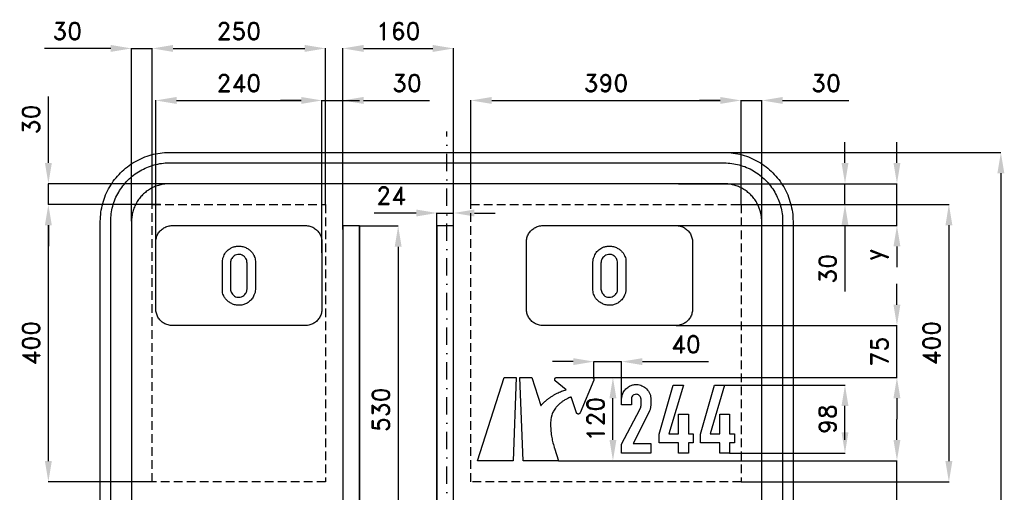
# Model space of a CAD drawing. Header units: millimetres. Extents: x -766 to 805, y -1055 to 941.
# Tile 2 of 2: x -616 to 805, y 260 to 941. Entities that reach past the tile are written whole.
import ezdxf

# ---------------------------------------------------------------- set-up
doc = ezdxf.new("R2010")
doc.units = ezdxf.units.MM
doc.header["$LTSCALE"] = 5
doc.linetypes.add('ČERCHOVANÁX2', pattern=[2, 1, -0.5, 0, -0.5])
doc.linetypes.add('ČÁRKOVANÁX2', pattern=[1.5, 1, -0.5])
doc.layers.add('Kóty', color=2, linetype='Continuous')
doc.layers.add('Značka', color=7, linetype='Continuous')
doc.styles.get("Standard").update_dxf_attribs({"font": 'romand.shx', "height": 25})
doc.dimstyles.get("Standard").update_dxf_attribs({"dimtxt": 25, "dimasz": 30, "dimexe": 0.18, "dimexo": 0.0625, "dimgap": 12.5, "dimtad": 1, "dimdec": 0, "dimzin": 0, "dimdsep": 46, "dimtxsty": 'Standard', "dimcen": 0.09, "dimadec": 0, "dimazin": 0, "dimtfac": 1, "dimtdec": 0, "dimtofl": 0, "dimtmove": 0, "dimatfit": 3, "dimfxl": 1, "dimtolj": 1, "dimtzin": 0, "dimarcsym": 0})

# ---------------------------------------------------------------- blocks, each defined once
blk = doc.blocks.new('*D12')
at = {"layer": 'Defpoints', "color": 0, "ltscale": 2.5, "transparency": 16777216}
for p in [(-180, 825), (-420, 605.4), (-180, 605.4)]:
    blk.add_point(p, dxfattribs=at)
at = {"layer": 'Kóty', "color": 0, "lineweight": -2, "ltscale": 2.5, "transparency": 16777216}
for p, q in [((-420, 605.5), (-420, 825.2)), ((-390, 825), (-210, 825)), ((-180, 605.5), (-180, 825.2))]:
    blk.add_line(p, q, dxfattribs=at)
at = {"layer": 'Kóty', "color": 0, "ltscale": 2.5, "transparency": 16777216}
for points in [[(-390, 830), (-390, 820), (-420, 825)], [(-210, 830), (-210, 820), (-180, 825)]]:
    blk.add_solid(points, dxfattribs=at)
at = {"layer": 'Kóty', "color": 0, "ltscale": 2.5, "transparency": 16777216, "insert": (-300, 850), "char_height": 25, "attachment_point": 5}
blk.add_mtext('\\A1;240', dxfattribs=at)
blk = doc.blocks.new('*D13')
at = {"layer": 'Defpoints', "color": 0, "ltscale": 2.5, "transparency": 16777216}
for p in [(-175, 900), (-425, 675), (-175, 675)]:
    blk.add_point(p, dxfattribs=at)
at = {"layer": 'Kóty', "color": 0, "lineweight": -2, "ltscale": 2.5, "transparency": 16777216}
for p, q in [((-425, 675.0625), (-425, 900.18)), ((-395, 900), (-205, 900)), ((-175, 675.0625), (-175, 900.18))]:
    blk.add_line(p, q, dxfattribs=at)
at = {"layer": 'Kóty', "color": 0, "ltscale": 2.5, "transparency": 16777216}
for points in [[(-395, 905), (-395, 895), (-425, 900)], [(-205, 905), (-205, 895), (-175, 900)]]:
    blk.add_solid(points, dxfattribs=at)
at = {"layer": 'Kóty', "color": 0, "ltscale": 2.5, "transparency": 16777216, "insert": (-300, 925), "char_height": 25, "attachment_point": 5}
blk.add_mtext('\\A1;250', dxfattribs=at)
blk = doc.blocks.new('*D14')
at = {"layer": 'Defpoints', "color": 0, "ltscale": 2.5, "transparency": 16777216}
for p in [(-455, 900), (-425, 675), (-455, 650.7)]:
    blk.add_point(p, dxfattribs=at)
at = {"layer": 'Kóty', "color": 0, "lineweight": -2, "ltscale": 2.5, "transparency": 16777216}
for p, q in [((-485, 900), (-580.5, 900)), ((-455, 650.8), (-455, 900.2)), ((-425, 675.1), (-425, 900.2)), ((-395, 900), (-365, 900))]:
    blk.add_line(p, q, dxfattribs=at)
at = {"layer": 'Kóty', "color": 0, "ltscale": 2.5, "transparency": 16777216}
for points in [[(-485, 905), (-485, 895), (-455, 900)], [(-395, 905), (-395, 895), (-425, 900)]]:
    blk.add_solid(points, dxfattribs=at)
at = {"layer": 'Kóty', "color": 0, "ltscale": 2.5, "transparency": 16777216, "insert": (-547.7, 925), "char_height": 25, "attachment_point": 5}
blk.add_mtext('\\A1;30', dxfattribs=at)
blk = doc.blocks.new('*D15')
at = {"layer": 'Defpoints', "color": 0, "ltscale": 2.5, "transparency": 16777216}
for p in [(-575, 675), (-425, 675), (-425, 275)]:
    blk.add_point(p, dxfattribs=at)
at = {"layer": 'Kóty', "color": 0, "lineweight": -2, "ltscale": 2.5, "transparency": 16777216}
for p, q in [((-425.0625, 675), (-575.18, 675)), ((-575, 305), (-575, 645)), ((-425.0625, 275), (-575.18, 275))]:
    blk.add_line(p, q, dxfattribs=at)
at = {"layer": 'Kóty', "color": 0, "ltscale": 2.5, "transparency": 16777216}
for points in [[(-580, 645), (-570, 645), (-575, 675)], [(-580, 305), (-570, 305), (-575, 275)]]:
    blk.add_solid(points, dxfattribs=at)
at = {"layer": 'Kóty', "color": 0, "ltscale": 2.5, "transparency": 16777216, "insert": (-600, 475), "char_height": 25, "attachment_point": 5, "rotation": 90}
blk.add_mtext('\\A1;400', dxfattribs=at)
blk = doc.blocks.new('*D16')
at = {"layer": 'Defpoints', "color": 0, "ltscale": 2.5, "transparency": 16777216}
for p in [(425, 825), (35, 675), (425, 675)]:
    blk.add_point(p, dxfattribs=at)
at = {"layer": 'Kóty', "color": 0, "lineweight": -2, "ltscale": 2.5, "transparency": 16777216}
for p, q in [((35, 675.0625), (35, 825.18)), ((65, 825), (395, 825)), ((425, 675.0625), (425, 825.18))]:
    blk.add_line(p, q, dxfattribs=at)
at = {"layer": 'Kóty', "color": 0, "ltscale": 2.5, "transparency": 16777216}
for points in [[(65, 830), (65, 820), (35, 825)], [(395, 830), (395, 820), (425, 825)]]:
    blk.add_solid(points, dxfattribs=at)
at = {"layer": 'Kóty', "color": 0, "ltscale": 2.5, "transparency": 16777216, "insert": (230, 850), "char_height": 25, "attachment_point": 5}
blk.add_mtext('\\A1;390', dxfattribs=at)
blk = doc.blocks.new('*D17')
at = {"layer": 'Defpoints', "color": 0, "ltscale": 2.5, "transparency": 16777216}
for p in [(455, 825), (425, 675), (455, 650)]:
    blk.add_point(p, dxfattribs=at)
at = {"layer": 'Kóty', "color": 0, "lineweight": -2, "ltscale": 2.5, "transparency": 16777216}
for p, q in [((395, 825), (365, 825)), ((425, 675.1), (425, 825.2)), ((455, 650.1), (455, 825.2)), ((485, 825), (580.5, 825))]:
    blk.add_line(p, q, dxfattribs=at)
at = {"layer": 'Kóty', "color": 0, "ltscale": 2.5, "transparency": 16777216}
for points in [[(395, 830), (395, 820), (425, 825)], [(485, 830), (485, 820), (455, 825)]]:
    blk.add_solid(points, dxfattribs=at)
at = {"layer": 'Kóty', "color": 0, "ltscale": 2.5, "transparency": 16777216, "insert": (547.7, 850), "char_height": 25, "attachment_point": 5}
blk.add_mtext('\\A1;30', dxfattribs=at)
blk = doc.blocks.new('*D18')
at = {"layer": 'Defpoints', "color": 0, "ltscale": 2.5, "transparency": 16777216}
for p in [(394, 414.5), (575, 414.5), (408.4, 316.5)]:
    blk.add_point(p, dxfattribs=at)
at = {"layer": 'Kóty', "color": 0, "lineweight": -2, "ltscale": 2.5, "transparency": 16777216}
for p, q in [((394.1, 414.5), (575.2, 414.5)), ((575, 346.5), (575, 384.5)), ((408.5, 316.5), (575.2, 316.5))]:
    blk.add_line(p, q, dxfattribs=at)
at = {"layer": 'Kóty', "color": 0, "ltscale": 2.5, "transparency": 16777216}
for points in [[(570, 384.5), (580, 384.5), (575, 414.5)], [(570, 346.5), (580, 346.5), (575, 316.5)]]:
    blk.add_solid(points, dxfattribs=at)
at = {"layer": 'Kóty', "color": 0, "ltscale": 2.5, "transparency": 16777216, "insert": (550, 365.5), "char_height": 25, "attachment_point": 5, "rotation": 90}
blk.add_mtext('\\A1;98', dxfattribs=at)
blk = doc.blocks.new('*D19')
at = {"layer": 'Defpoints', "color": 0, "ltscale": 2.5, "transparency": 16777216}
for p in [(331, 500.5), (650, 500.5), (209.9, 425.5)]:
    blk.add_point(p, dxfattribs=at)
at = {"layer": 'Kóty', "color": 0, "lineweight": -2, "ltscale": 2.5, "transparency": 16777216}
for p, q in [((650, 530.5), (650, 560.5)), ((331.1, 500.5), (650.2, 500.5)), ((210, 425.5), (650.2, 425.5)), ((650, 395.5), (650, 365.5))]:
    blk.add_line(p, q, dxfattribs=at)
at = {"layer": 'Kóty', "color": 0, "ltscale": 2.5, "transparency": 16777216}
for points in [[(645, 530.5), (655, 530.5), (650, 500.5)], [(645, 395.5), (655, 395.5), (650, 425.5)]]:
    blk.add_solid(points, dxfattribs=at)
at = {"layer": 'Kóty', "color": 0, "ltscale": 2.5, "transparency": 16777216, "insert": (625, 463), "char_height": 25, "attachment_point": 5, "rotation": 90}
blk.add_mtext('\\A1;75', dxfattribs=at)
blk = doc.blocks.new('*D20')
at = {"layer": 'Defpoints', "color": 0, "ltscale": 2.5, "transparency": 16777216}
for p in [(425, 675), (425, 275), (725, 275)]:
    blk.add_point(p, dxfattribs=at)
at = {"layer": 'Kóty', "color": 0, "lineweight": -2, "ltscale": 2.5, "transparency": 16777216}
for p, q in [((425.0625, 675), (725.18, 675)), ((725, 645), (725, 305)), ((425.0625, 275), (725.18, 275))]:
    blk.add_line(p, q, dxfattribs=at)
at = {"layer": 'Kóty', "color": 0, "ltscale": 2.5, "transparency": 16777216}
for points in [[(720, 645), (730, 645), (725, 675)], [(720, 305), (730, 305), (725, 275)]]:
    blk.add_solid(points, dxfattribs=at)
at = {"layer": 'Kóty', "color": 0, "ltscale": 2.5, "transparency": 16777216, "insert": (700, 475), "char_height": 25, "attachment_point": 5, "rotation": 90}
blk.add_mtext('\\A1;400', dxfattribs=at)
blk = doc.blocks.new('*D21')
at = {"layer": 'Defpoints', "color": 0, "ltscale": 2.5, "transparency": 16777216}
for p in [(252.6, 448.4), (212.6, 423), (252.6, 386.3)]:
    blk.add_point(p, dxfattribs=at)
at = {"layer": 'Kóty', "color": 0, "lineweight": -2, "ltscale": 2.5, "transparency": 16777216}
for p, q in [((182.6, 448.4), (152.6, 448.4)), ((212.6, 423.1), (212.6, 448.6)), ((252.6, 386.4), (252.6, 448.6)), ((282.6, 448.4), (378.1, 448.4))]:
    blk.add_line(p, q, dxfattribs=at)
at = {"layer": 'Kóty', "color": 0, "ltscale": 2.5, "transparency": 16777216}
for points in [[(182.6, 453.4), (182.6, 443.4), (212.6, 448.4)], [(282.6, 453.4), (282.6, 443.4), (252.6, 448.4)]]:
    blk.add_solid(points, dxfattribs=at)
at = {"layer": 'Kóty', "color": 0, "ltscale": 2.5, "transparency": 16777216, "insert": (345.4, 473.4), "char_height": 25, "attachment_point": 5}
blk.add_mtext('\\A1;40', dxfattribs=at)
blk = doc.blocks.new('*D22')
at = {"layer": 'Defpoints', "color": 0, "ltscale": 2.5, "transparency": 16777216}
for p in [(-126, 644), (-70, 114), (-70, 114)]:
    blk.add_point(p, dxfattribs=at)
at = {"layer": 'Kóty', "color": 0, "lineweight": -2, "ltscale": 2.5, "transparency": 16777216}
for p, q in [((-126, 644), (-69.9, 644)), ((-70, 614), (-70, 144)), ((-70.1, 114), (-70.2, 114))]:
    blk.add_line(p, q, dxfattribs=at)
at = {"layer": 'Kóty', "color": 0, "ltscale": 2.5, "transparency": 16777216}
for points in [[(-75, 614), (-65, 614), (-70, 644)], [(-75, 144), (-65, 144), (-70, 114)]]:
    blk.add_solid(points, dxfattribs=at)
at = {"layer": 'Kóty', "color": 0, "ltscale": 2.5, "transparency": 16777216, "insert": (-95, 379), "char_height": 25, "attachment_point": 5, "rotation": 90}
blk.add_mtext('\\A1;530', dxfattribs=at)
blk = doc.blocks.new('*D23')
at = {"layer": 'Defpoints', "color": 0, "ltscale": 2.5, "transparency": 16777216}
for p in [(10, 900), (-150, 644), (10, 644)]:
    blk.add_point(p, dxfattribs=at)
at = {"layer": 'Kóty', "color": 0, "lineweight": -2, "ltscale": 2.5, "transparency": 16777216}
for p, q in [((-150, 644.1), (-150, 900.2)), ((-120, 900), (-20, 900)), ((10, 644.1), (10, 900.2))]:
    blk.add_line(p, q, dxfattribs=at)
at = {"layer": 'Kóty', "color": 0, "ltscale": 2.5, "transparency": 16777216}
for points in [[(-120, 905), (-120, 895), (-150, 900)], [(-20, 905), (-20, 895), (10, 900)]]:
    blk.add_solid(points, dxfattribs=at)
at = {"layer": 'Kóty', "color": 0, "ltscale": 2.5, "transparency": 16777216, "insert": (-70, 925), "char_height": 25, "attachment_point": 5}
blk.add_mtext('\\A1;160', dxfattribs=at)
blk = doc.blocks.new('*D25')
at = {"layer": 'Defpoints', "color": 0, "ltscale": 2.5, "transparency": 16777216}
for p in [(386.5, 750), (345.2, -750), (800, -750)]:
    blk.add_point(p, dxfattribs=at)
at = {"layer": 'Kóty', "color": 0, "lineweight": -2, "ltscale": 2.5, "transparency": 16777216}
for p, q in [((386.5, 750), (800.2, 750)), ((800, 720), (800, -720)), ((345.2, -750), (800.2, -750))]:
    blk.add_line(p, q, dxfattribs=at)
at = {"layer": 'Kóty', "color": 0, "ltscale": 2.5, "transparency": 16777216}
for points in [[(795, 720), (805, 720), (800, 750)], [(795, -720), (805, -720), (800, -750)]]:
    blk.add_solid(points, dxfattribs=at)
at = {"layer": 'Kóty', "color": 0, "ltscale": 2.5, "transparency": 16777216, "insert": (775, 0), "char_height": 25, "attachment_point": 5, "rotation": 90}
blk.add_mtext('\\A1;1500', dxfattribs=at)
blk = doc.blocks.new('*D31')
at = {"layer": 'Defpoints', "color": 0, "ltscale": 2.5, "transparency": 16777216}
for p in [(212.6, 425.5), (240, 425.5), (161.4, 305.5)]:
    blk.add_point(p, dxfattribs=at)
at = {"layer": 'Kóty', "color": 0, "lineweight": -2, "ltscale": 2.5, "transparency": 16777216}
for p, q in [((212.7, 425.5), (240.2, 425.5)), ((240, 335.5), (240, 395.5)), ((161.5, 305.5), (240.2, 305.5))]:
    blk.add_line(p, q, dxfattribs=at)
at = {"layer": 'Kóty', "color": 0, "ltscale": 2.5, "transparency": 16777216}
for points in [[(235, 395.5), (245, 395.5), (240, 425.5)], [(235, 335.5), (245, 335.5), (240, 305.5)]]:
    blk.add_solid(points, dxfattribs=at)
at = {"layer": 'Kóty', "color": 0, "ltscale": 2.5, "transparency": 16777216, "insert": (215, 365.5), "char_height": 25, "attachment_point": 5, "rotation": 90}
blk.add_mtext('\\A1;120', dxfattribs=at)
blk = doc.blocks.new('*D33')
at = {"layer": 'Defpoints', "color": 0, "ltscale": 2.5, "transparency": 16777216}
for p in [(-575, 705), (-400.4, 705), (-412.8, 675)]:
    blk.add_point(p, dxfattribs=at)
at = {"layer": 'Kóty', "color": 0, "lineweight": -2, "ltscale": 2.5, "transparency": 16777216}
for p, q in [((-575, 735), (-575, 830.5)), ((-400.5, 705), (-575.2, 705)), ((-412.9, 675), (-575.2, 675)), ((-575, 645), (-575, 615))]:
    blk.add_line(p, q, dxfattribs=at)
at = {"layer": 'Kóty', "color": 0, "ltscale": 2.5, "transparency": 16777216}
for points in [[(-580, 735), (-570, 735), (-575, 705)], [(-580, 645), (-570, 645), (-575, 675)]]:
    blk.add_solid(points, dxfattribs=at)
at = {"layer": 'Kóty', "color": 0, "ltscale": 2.5, "transparency": 16777216, "insert": (-600, 797.7), "char_height": 25, "attachment_point": 5, "rotation": 90}
blk.add_mtext('\\A1;30', dxfattribs=at)
blk = doc.blocks.new('*D34')
at = {"layer": 'Defpoints', "color": 0, "ltscale": 2.5, "transparency": 16777216}
for p in [(-150, 825), (-150, 638.9), (-180, 610.8)]:
    blk.add_point(p, dxfattribs=at)
at = {"layer": 'Kóty', "color": 0, "lineweight": -2, "ltscale": 2.5, "transparency": 16777216}
for p, q in [((-210, 825), (-240, 825)), ((-180, 610.8), (-180, 825.2)), ((-150, 638.9), (-150, 825.2)), ((-120, 825), (-24.6, 825))]:
    blk.add_line(p, q, dxfattribs=at)
at = {"layer": 'Kóty', "color": 0, "ltscale": 2.5, "transparency": 16777216}
for points in [[(-210, 830), (-210, 820), (-180, 825)], [(-120, 830), (-120, 820), (-150, 825)]]:
    blk.add_solid(points, dxfattribs=at)
at = {"layer": 'Kóty', "color": 0, "ltscale": 2.5, "transparency": 16777216, "insert": (-57.3, 850), "char_height": 25, "attachment_point": 5}
blk.add_mtext('\\A1;30', dxfattribs=at)
blk = doc.blocks.new('*D35')
at = {"layer": 'Defpoints', "color": 0, "ltscale": 2.5, "transparency": 16777216}
for p in [(400, 705), (415.2, 675), (575, 675)]:
    blk.add_point(p, dxfattribs=at)
at = {"layer": 'Kóty', "color": 0, "lineweight": -2, "ltscale": 2.5, "transparency": 16777216}
for p, q in [((575, 735), (575, 765)), ((400.1, 705), (575.2, 705)), ((415.3, 675), (575.2, 675)), ((575, 645), (575, 549.5))]:
    blk.add_line(p, q, dxfattribs=at)
at = {"layer": 'Kóty', "color": 0, "ltscale": 2.5, "transparency": 16777216}
for points in [[(570, 735), (580, 735), (575, 705)], [(570, 645), (580, 645), (575, 675)]]:
    blk.add_solid(points, dxfattribs=at)
at = {"layer": 'Kóty', "color": 0, "ltscale": 2.5, "transparency": 16777216, "insert": (550, 582.3), "char_height": 25, "attachment_point": 5, "rotation": 90}
blk.add_mtext('\\A1;30', dxfattribs=at)

msp = doc.modelspace()

# ---------------------------------------------------------------- linework, layer by layer
at = {"layer": 'Kóty', "ltscale": 2.5}
for p, q in [((650, 735), (650, 765)), ((334.8, 705), (650.2, 705)), ((-44, 662.7), (-104.8, 662.7)), ((-14, 644.1), (-14, 662.8)), ((10, 644.1), (10, 662.8)), ((40, 662.7), (70, 662.7)), ((325.5, 644.5), (650.2, 644.5)), ((650, 614.5), (650, 584.5)), ((575, 346.5), (575, 376.5)), ((575, 335.5), (575, 365.5)), ((650, 335.5), (650, 365.5)), ((408.6, 316.5), (575.2, 316.5)), ((161.6, 305.5), (650.2, 305.5))]:
    msp.add_line(p, q, dxfattribs=at)
for points in [[(-455, 900), (-425, 900)], [(-180, 825), (-150, 825)], [(-150, 825), (-126, 825)], [(425, 825), (455, 825)], [(-575, 675), (-575, 705)], [(575, 675), (575, 705)], [(650, 644.5), (650, 705)], [(-14, 662.7), (10, 662.7)], [(650, 425.5), (650, 500.5)], [(212.6, 448.4), (252.6, 448.4)], [(650, 245), (650, 305.5)]]:
    msp.add_lwpolyline(points, dxfattribs=at)
for points in [[(645, 735), (655, 735), (650, 705)], [(-44, 667.7), (-44, 657.7), (-14, 662.7)], [(40, 667.7), (40, 657.7), (10, 662.7)], [(645, 614.5), (655, 614.5), (650, 644.5)], [(645, 335.5), (655, 335.5), (650, 305.5)]]:
    msp.add_solid(points, dxfattribs=at)
at = {"layer": 'Značka', "color": 6, "linetype": 'ČERCHOVANÁX2', "ltscale": 5}
msp.add_lwpolyline([(0, -780), (0, 780)], dxfattribs=at)
at = {"layer": 'Značka', "color": 5}
for points in [[(-500, -650), (-500, 650), (-500, 650.4), (-500, 650.8, -0.032199), (-499.1, 663.7, -0.035434), (-496.5, 676.4, -0.036246), (-492.3, 688.7, -0.034408), (-486.5, 700.2, -0.03372), (-479.3, 711, -0.034084), (-470.7, 720.7, -0.034214), (-461, 729.3, -0.034232), (-450.2, 736.5, -0.034051), (-438.7, 742.3, -0.033413), (-426.4, 746.5, -0.034126), (-413.7, 749.1, -0.036746), (-400.8, 750), (-400.4, 750), (-400, 750), (400, 750), (400.4, 750), (400.8, 750, -0.032171), (413.7, 749.1, -0.035444), (426.4, 746.5, -0.036278), (438.7, 742.3, -0.034417), (450.2, 736.5, -0.033715), (461, 729.3, -0.034079), (470.7, 720.7, -0.034187), (479.3, 711, -0.03426), (486.5, 700.2, -0.034014), (492.3, 688.7, -0.033389), (496.5, 676.4, -0.034103), (499.1, 663.7, -0.036699), (500, 650.8), (500, 650.4), (500, 650), (500, -650)], [(-485, -650), (-485, 650), (-485, 650.3), (-485, 650.7, -0.032175), (-484.2, 661.6, -0.03544), (-482, 672.4, -0.036282), (-478.5, 682.9, -0.034427), (-473.5, 692.7, -0.033712), (-467.4, 701.8, -0.034106), (-460.1, 710.1, -0.034205), (-451.9, 717.4, -0.034218), (-442.7, 723.5, -0.034037), (-432.8, 728.4, -0.033414), (-422.4, 732, -0.034119), (-411.6, 734.3, -0.036747), (-400.7, 735), (-400.3, 735), (-400, 735), (400, 735), (400.3, 735), (400.7, 735, -0.032173), (411.6, 734.2, -0.03544), (422.4, 732, -0.036264), (432.9, 728.5, -0.034392), (442.7, 723.5, -0.033741), (451.9, 717.4, -0.034102), (460.1, 710.1, -0.03422), (467.4, 701.9, -0.034175), (473.5, 692.7, -0.034047), (478.4, 682.8, -0.033428), (482, 672.4, -0.034198), (484.3, 661.6, -0.036779), (485, 650.7), (485, 650.3), (485, 650), (485, -650)], [(455, -650), (455, 650), (455, 650.2), (455, 650.4), (454.5, 657.5), (453.1, 664.5), (450.8, 671.3), (447.6, 677.6, 0.033682), (443.6, 683.5, 0.034088), (438.9, 688.9, 0.034173), (433.6, 693.6, 0.034196), (427.6, 697.6, 0.034078), (421.3, 700.8, 0.033414), (414.5, 703, 0.034122), (407.5, 704.5, 0.036736), (400.4, 705), (400.2, 705), (400, 705), (-400, 705), (-400.2, 705), (-400.4, 705, 0.032204), (-407.5, 704.5, 0.035473), (-414.5, 703, 0.036275), (-421.3, 700.8, 0.034429), (-427.6, 697.6, 0.033729), (-433.6, 693.6, 0.034102), (-438.9, 688.9, 0.034244), (-443.6, 683.5, 0.034202), (-447.6, 677.6, 0.034015), (-450.8, 671.3, 0.033441), (-453.1, 664.5, 0.034173), (-454.5, 657.5, 0.03676), (-455, 650.4), (-455, 650.2), (-455, 650), (-455, -650)], [(-396, 500.5), (-396.1, 500.5), (-396.2, 500.5, -0.03218), (-399.3, 500.7, -0.035443), (-402.3, 501.4, -0.036267), (-405.3, 502.3, -0.034421), (-408.1, 503.7, -0.033721), (-410.6, 505.5, -0.034085), (-413, 507.5, -0.034209), (-415, 509.9, -0.034229), (-416.8, 512.4, -0.034044), (-418.1, 515.2, -0.033412), (-419.1, 518.2, -0.034127), (-419.8, 521.2, -0.036745), (-420, 524.3), (-420, 524.4), (-420, 524.5), (-420, 620.5), (-420, 620.6), (-420, 620.7, -0.03218), (-419.8, 623.8, -0.035443), (-419.1, 626.8, -0.036267), (-418.2, 629.8, -0.034421), (-416.8, 632.6, -0.033721), (-415, 635.1, -0.034085), (-413, 637.5, -0.034209), (-410.6, 639.5, -0.034229), (-408.1, 641.3, -0.034044), (-405.3, 642.6, -0.033412), (-402.3, 643.6, -0.034127), (-399.3, 644.3, -0.036745), (-396.2, 644.5), (-396.1, 644.5), (-396, 644.5), (-204, 644.5), (-203.9, 644.5), (-203.8, 644.5, -0.03218), (-200.7, 644.3, -0.035443), (-197.7, 643.6, -0.036267), (-194.7, 642.7, -0.034421), (-191.9, 641.3, -0.033721), (-189.4, 639.5, -0.034085), (-187, 637.5, -0.034209), (-185, 635.1, -0.034229), (-183.2, 632.6, -0.034044), (-181.9, 629.8, -0.033412), (-180.9, 626.8, -0.034127), (-180.2, 623.8, -0.036745), (-180, 620.7), (-180, 620.6), (-180, 620.5), (-180, 524.5), (-180, 524.4), (-180, 524.3, -0.03218), (-180.2, 521.2, -0.035443), (-180.9, 518.2, -0.036267), (-181.8, 515.2, -0.034421), (-183.2, 512.4, -0.033721), (-185, 509.9, -0.034085), (-187, 507.5, -0.034209), (-189.4, 505.5, -0.034229), (-191.9, 503.7, -0.034044), (-194.7, 502.4, -0.033412), (-197.7, 501.4, -0.034127), (-200.7, 500.7, -0.036745), (-203.8, 500.5), (-203.9, 500.5), (-204, 500.5), (-396, 500.5)], [(-126, 644), (-126, 194), (-126, 644), (-150, 644), (-150, 194, 0.414214), (-70, 114), (-70, 114, 0.414214), (10, 194), (10, 644), (-14, 644), (-14, 194), (-14, 644)], [(139, 500.5), (138.9, 500.5), (138.8, 500.5, -0.03218), (135.7, 500.7, -0.035443), (132.7, 501.4, -0.036267), (129.7, 502.3, -0.034421), (126.9, 503.7, -0.033721), (124.4, 505.5, -0.034085), (122, 507.5, -0.034209), (120, 509.9, -0.034229), (118.2, 512.4, -0.034044), (116.9, 515.2, -0.033412), (115.9, 518.2, -0.034127), (115.2, 521.2, -0.036745), (115, 524.3), (115, 524.4), (115, 524.5), (115, 620.5), (115, 620.6), (115, 620.7, -0.03218), (115.2, 623.8, -0.035443), (115.9, 626.8, -0.036267), (116.8, 629.8, -0.034421), (118.2, 632.6, -0.033721), (120, 635.1, -0.034085), (122, 637.5, -0.034209), (124.4, 639.5, -0.034229), (126.9, 641.3, -0.034044), (129.7, 642.6, -0.033412), (132.7, 643.6, -0.034127), (135.7, 644.3, -0.036745), (138.8, 644.5), (138.9, 644.5), (139, 644.5), (331, 644.5), (331.1, 644.5), (331.2, 644.5, -0.03218), (334.3, 644.3, -0.035443), (337.3, 643.6, -0.036267), (340.3, 642.7, -0.034421), (343.1, 641.3, -0.033721), (345.6, 639.5, -0.034085), (348, 637.5, -0.034209), (350, 635.1, -0.034229), (351.8, 632.6, -0.034044), (353.1, 629.8, -0.033412), (354.1, 626.8, -0.034127), (354.8, 623.8, -0.036745), (355, 620.7), (355, 620.6), (355, 620.5), (355, 524.5), (355, 524.4), (355, 524.3, -0.03218), (354.8, 521.2, -0.035443), (354.1, 518.2, -0.036267), (353.2, 515.2, -0.034421), (351.8, 512.4, -0.033721), (350, 509.9, -0.034085), (348, 507.5, -0.034209), (345.6, 505.5, -0.034229), (343.1, 503.7, -0.034044), (340.3, 502.4, -0.033412), (337.3, 501.4, -0.034127), (334.3, 500.7, -0.036745), (331.2, 500.5), (331.1, 500.5), (331, 500.5), (139, 500.5)], [(-323.8, 590.2), (-323.8, 590.9, -0.005947), (-323.8, 591.7, -0.049019), (-323.3, 596.3, -0.049992), (-321.8, 600.7, -0.079537), (-318, 607, -0.089087), (-312.3, 611.7, -0.059796), (-307.9, 613.8, -0.052018), (-303.3, 614.8, -0.062017), (-297.1, 614.8, -0.0645), (-291.2, 613.2, -0.055438), (-286.7, 611, -0.055485), (-282.7, 607.7, -0.051112), (-279.8, 604.2, -0.054897), (-277.7, 600.2, -0.045234), (-276.6, 596.8, -0.045981), (-276.2, 593.2, -0.0123), (-276.2, 591.9, -0.004103), (-276.2, 590.7), (-276.2, 554.1), (-276.2, 553.3, -0.006906), (-276.2, 552.6, -0.051777), (-276.7, 548.2, -0.049693), (-278.2, 544, -0.066796), (-281.3, 538.8, -0.065906), (-285.7, 534.5, -0.061099), (-290.4, 531.6, -0.064143), (-295.7, 530, -0.069662), (-301.8, 529.7, -0.067451), (-307.8, 531, -0.056809), (-312.6, 533.3, -0.049588), (-316.8, 536.5, -0.048055), (-320, 540, -0.06588), (-322.3, 544, -0.054767), (-323.4, 547.7, -0.042362), (-323.8, 551.6, -0.009254), (-323.8, 552.8, -0.003103), (-323.8, 554.1), (-323.8, 590.2)], [(211.2, 590.2), (211.2, 590.9, -0.005947), (211.2, 591.7, -0.049019), (211.7, 596.3, -0.049992), (213.2, 600.7, -0.079537), (217, 607, -0.089087), (222.7, 611.7, -0.059796), (227.1, 613.8, -0.052018), (231.7, 614.8, -0.062017), (237.9, 614.8, -0.0645), (243.8, 613.2, -0.055438), (248.3, 611, -0.055485), (252.3, 607.7, -0.051112), (255.2, 604.2, -0.054897), (257.3, 600.2, -0.045234), (258.4, 596.8, -0.045981), (258.8, 593.2, -0.0123), (258.8, 591.9, -0.004103), (258.8, 590.7), (258.8, 554.1), (258.8, 553.3, -0.006906), (258.8, 552.6, -0.051777), (258.3, 548.2, -0.049693), (256.8, 544, -0.066796), (253.7, 538.8, -0.065906), (249.3, 534.5, -0.061099), (244.6, 531.6, -0.064143), (239.3, 530, -0.069662), (233.2, 529.7, -0.067451), (227.2, 531, -0.056809), (222.4, 533.3, -0.049588), (218.2, 536.5, -0.048055), (215, 540, -0.06588), (212.7, 544, -0.054767), (211.6, 547.7, -0.042362), (211.2, 551.6, -0.009254), (211.2, 552.8, -0.003103), (211.2, 554.1), (211.2, 590.2)], [(-312.3, 590.2), (-312.3, 554.1), (-312.3, 553.6, 0.009635), (-312.3, 553.1, 0.07387), (-311.7, 550, 0.059521), (-310.3, 547, 0.070725), (-307.9, 544.1, 0.09458), (-304.8, 542, 0.108402), (-300.6, 541.2, 0.087553), (-296.2, 542, 0.078159), (-292.8, 543.8, 0.088168), (-290.2, 546.5, 0.061769), (-289, 548.8, 0.061186), (-288.4, 551.3, 0.025182), (-288.2, 552.7, 0.008386), (-288.2, 554.1), (-288.2, 590.2, 0.005497), (-288.3, 591.4, 0.016502), (-288.4, 592.5, 0.058317), (-289.2, 595.5, 0.064725), (-290.7, 598.2, 0.088091), (-293.6, 601.1, 0.09789), (-297.2, 602.7, 0.099844), (-301.3, 603, 0.088272), (-305.3, 601.7, 0.074159), (-308.2, 599.7, 0.075675), (-310.3, 597, 0.052597), (-311.4, 594.8, 0.046075), (-312, 592.3, 0.014324), (-312.2, 591.3, 0.004786), (-312.3, 590.2)], [(222.7, 590.2), (222.7, 554.1), (222.7, 553.6, 0.009635), (222.7, 553.1, 0.07387), (223.3, 550, 0.059521), (224.7, 547, 0.070725), (227.1, 544.1, 0.09458), (230.2, 542, 0.108402), (234.4, 541.2, 0.087553), (238.8, 542, 0.078159), (242.2, 543.8, 0.088168), (244.8, 546.5, 0.061769), (246, 548.8, 0.061186), (246.6, 551.3, 0.025182), (246.8, 552.7, 0.008386), (246.8, 554.1), (246.8, 590.2, 0.005497), (246.7, 591.4, 0.016502), (246.6, 592.5, 0.058317), (245.8, 595.5, 0.064725), (244.3, 598.2, 0.088091), (241.4, 601.1, 0.09789), (237.8, 602.7, 0.099844), (233.7, 603, 0.088272), (229.7, 601.7, 0.074159), (226.8, 599.7, 0.075675), (224.7, 597, 0.052597), (223.6, 594.8, 0.046075), (223, 592.3, 0.014324), (222.8, 591.3, 0.004786), (222.7, 590.2)], [(110.2, 305.5), (105.8, 425.5), (123, 425.5), (136, 385.1, -0.00052), (136.4, 385.5, -0.00156), (136.9, 386, -0.014816), (140.1, 389.3, -0.015522), (143.5, 392.3, -0.014803), (146.9, 395, -0.014248), (150.4, 397.5, -0.014107), (154, 399.8, -0.014422), (157.8, 401.9, -0.011451), (160.9, 403.5, -0.01096), (164.1, 404.9, -0.012106), (167.5, 406.2, -0.013496), (171, 407.4), (171.6, 407.6), (172.3, 407.8), (156.8, 420.8), (156.8, 420.8), (156.8, 420.8, -0.01999), (156.6, 421, -0.024538), (156.4, 421.2, -0.024319), (156.3, 421.4, -0.022432), (156.2, 421.6, -0.021674), (156.1, 421.8, -0.022023), (156, 422, -0.017952), (156, 422.2, -0.018176), (155.9, 422.3, -0.019295), (155.9, 422.5, -0.018881), (155.9, 422.7), (155.9, 422.8), (155.9, 422.8), (155.9, 422.9), (155.9, 422.9), (155.9, 423.1), (155.9, 423.2, -0.029699), (156, 423.5, -0.031453), (156.1, 423.8, -0.041621), (156.3, 424.2, -0.041085), (156.5, 424.5, -0.040527), (156.8, 424.8, -0.04046), (157.1, 425.1, -0.032598), (157.4, 425.2, -0.031704), (157.8, 425.4, -0.036133), (158.1, 425.5, -0.041044), (158.5, 425.5), (158.5, 425.5), (158.6, 425.5), (209.9, 425.5), (210, 425.5), (210.1, 425.5, -0.044672), (210.5, 425.4, -0.045657), (210.9, 425.3, -0.042295), (211.3, 425.1, -0.040554), (211.6, 424.9, -0.039807), (211.9, 424.6, -0.040888), (212.2, 424.3, -0.033174), (212.4, 424, -0.031882), (212.5, 423.7, -0.041625), (212.6, 423.2, -0.045519), (212.6, 422.8), (212.6, 422.7), (212.6, 422.5), (212.6, 422.4), (212.6, 422.3), (212.6, 422.2), (212.5, 422.1), (212.5, 422), (212.5, 421.9), (212.5, 421.9, -0.014583), (212.4, 421.8), (212.4, 421.8), (212.4, 421.7), (192.5, 374.4), (192.5, 374.4), (192.5, 374.4, -0.033485), (192.3, 374.1, -0.034239), (192.1, 373.8, -0.031827), (191.9, 373.6, -0.03043), (191.7, 373.3, -0.029929), (191.4, 373.2, -0.030597), (191.2, 373, -0.024866), (190.9, 372.9, -0.024553), (190.7, 372.9, -0.026414), (190.4, 372.8, -0.026849), (190.1, 372.8), (190.1, 372.8), (190, 372.8), (190, 372.8), (189.9, 372.8), (189.8, 372.8), (189.7, 372.8, -0.024469), (189.5, 372.8, -0.025068), (189.2, 372.9, -0.033046), (188.9, 373, -0.032638), (188.6, 373.2, -0.032476), (188.4, 373.4, -0.032798), (188.1, 373.6, -0.026052), (187.9, 373.8, -0.024846), (187.8, 374, -0.028123), (187.6, 374.3, -0.032298), (187.5, 374.5), (187.5, 374.6), (187.5, 374.6), (179.8, 397.4), (179.2, 397.2, 0.002386), (178.5, 396.9, 0.022516), (174, 394.9, 0.024405), (169.7, 392.5, 0.023307), (166, 390.1, 0.023929), (162.6, 387.2, 0.024394), (159.6, 384.3, 0.027814), (156.9, 381.1, 0.02282), (155.1, 378.5, 0.023861), (153.5, 375.8, 0.027919), (152.2, 372.9, 0.03533), (151.3, 369.9, 0.005067), (151.2, 369.3), (151.1, 368.8), (151, 368.3), (150.9, 367.8), (150.8, 367.3, 0.020217), (150.3, 363.2, 0.017004), (150, 359, 0.015133), (150, 354.7, 0.012804), (150.3, 350.4, 0.012178), (150.7, 345.7, 0.011444), (151.4, 341.1, 0.008893), (152.1, 337.2, 0.008026), (152.9, 333.3, 0.008851), (154, 329.1, 0.009902), (155.2, 325), (155.4, 324.2), (155.7, 323.5), (161.4, 305.5), (110.2, 305.5)], [(252.6, 316.5), (252.6, 329.6), (278.8, 379.5, 0.005957), (279.2, 380.2, 0.018003), (279.5, 380.9, 0.025187), (279.9, 381.8, 0.013149), (280.2, 382.8, 0.017072), (280.4, 383.7, 0.037923), (280.6, 384.7, 0.013931), (280.6, 385.1), (280.6, 385.4), (280.6, 394.6, 0.005502), (280.5, 395, 0.016612), (280.5, 395.5, 0.081981), (279.9, 397.2, 0.063941), (278.9, 398.7, 0.07765), (277.1, 400.3, 0.090372), (275, 401.2, 0.119793), (271.9, 401.2, 0.119963), (269, 399.8, 0.10541), (267.3, 397.7, 0.117472), (266.6, 395.2, 0.013231), (266.6, 394.8), (266.6, 394.5), (266.6, 386.3), (252.6, 386.3), (252.6, 395.2), (252.6, 395.6), (252.7, 396.1, -0.043387), (253.1, 399.3, -0.044623), (254.2, 402.4, -0.083929), (257.6, 407.9, -0.078531), (262.7, 412.1, -0.063905), (267.3, 414.4, -0.067317), (272.4, 415.3, -0.100456), (280.1, 414.3, -0.097007), (287, 410.4, -0.102913), (292.5, 403.8, -0.12668), (294.6, 395.9, -0.006018), (294.6, 395.5), (294.6, 395), (294.6, 385.4), (294.6, 385), (294.5, 384.7, -0.021202), (294.4, 383, -0.012388), (294.1, 381.4, -0.01636), (293.7, 379.4, -0.029104), (293, 377.4), (292.9, 377.2), (292.8, 376.9), (269.3, 330.5), (294.6, 330.5), (294.6, 316.5), (252.6, 316.5)]]:
    msp.add_lwpolyline(points, format="xyb", dxfattribs=at)
at = {"layer": 'Značka', "color": 6, "linetype": 'ČÁRKOVANÁX2', "ltscale": 2.5}
for points in [[(-425, 275), (-425, 675), (-175, 675), (-175, 275), (-425, 275)], [(35, 275), (35, 675), (425, 675), (425, 275), (35, 275)]]:
    msp.add_lwpolyline(points, dxfattribs=at)
at = {"layer": 'Značka', "color": 5}
for points in [[(95.8, 305.5), (44.6, 305.5), (83, 425.5), (100.2, 425.5), (95.8, 305.5)], [(334.8, 316.5), (334.8, 331.3), (306.9, 331.3), (306.9, 343.6), (327.1, 414.5), (341.7, 414.5), (320.9, 344.5), (334.8, 344.5), (334.8, 372.5), (348.9, 372.5), (348.9, 344.5), (355.8, 344.5), (355.8, 331.3), (348.9, 331.3), (348.9, 316.5), (334.8, 316.5)], [(394.4, 316.5), (394.4, 331.3), (366.4, 331.3), (366.4, 343.6), (386.7, 414.5), (401.3, 414.5), (380.4, 344.5), (394.4, 344.5), (394.4, 372.5), (408.4, 372.5), (408.4, 344.5), (415.4, 344.5), (415.4, 331.3), (408.4, 331.3), (408.4, 316.5), (394.4, 316.5)]]:
    msp.add_lwpolyline(points, dxfattribs=at)

# ---------------------------------------------------------------- texts
at = {"layer": 'Kóty', "ltscale": 2.5, "insert": (-80.1, 687.7), "char_height": 25, "attachment_point": 5}
msp.add_mtext('\\A1;24', dxfattribs=at)
at = {"layer": 'Kóty', "ltscale": 2.5, "insert": (620.8, 602.5), "char_height": 25, "attachment_point": 5, "rotation": 90}
msp.add_mtext('\\A1;y', dxfattribs=at)

# ---------------------------------------------------------------- dimensions: what is measured, and where the dimension line sits
at = {"layer": 'Kóty', "ltscale": 2.5}
for base, p1, p2, picture, middle in [((-455, 900), (-425, 675), (-455, 650.7), '*D14', (-547.7, 925)), ((-175, 900), (-425, 675), (-175, 675), '*D13', (-300, 925)), ((10, 900), (-150, 644), (10, 644), '*D23', (-70, 925)), ((-180, 825), (-420, 605.4), (-180, 605.4), '*D12', (-300, 850)), ((-150, 825), (-180, 610.8), (-150, 638.9), '*D34', (-57.3, 850)), ((425, 825), (35, 675), (425, 675), '*D16', (230, 850)), ((455, 825), (425, 675), (455, 650), '*D17', (547.7, 850)), ((252.6, 448.4), (212.6, 423), (252.6, 386.3), '*D21', (345.4, 473.4))]:
    dim = msp.add_linear_dim(base=base, p1=p1, p2=p2, dimstyle='Standard', dxfattribs=at)
    dim.commit()
    dim.dimension.update_dxf_attribs({"geometry": picture, "text_midpoint": middle})
for base, p1, p2, picture, middle in [((-575, 705), (-412.8, 675), (-400.4, 705), '*D33', (-600, 797.7)), ((575, 675), (400, 705), (415.2, 675), '*D35', (550, 582.3)), ((800, -750), (386.5, 750), (345.2, -750), '*D25', (775, 0)), ((-575, 675), (-425, 275), (-425, 675), '*D15', (-600, 475)), ((-70, 114), (-126, 644), (-70, 114), '*D22', (-95, 379)), ((650, 500.5), (209.9, 425.5), (331, 500.5), '*D19', (625, 463)), ((240, 425.5), (161.4, 305.5), (212.6, 425.5), '*D31', (215, 365.5)), ((575, 414.5), (408.4, 316.5), (394, 414.5), '*D18', (550, 365.5))]:
    dim = msp.add_linear_dim(base=base, p1=p1, p2=p2, angle=90, dimstyle='Standard', dxfattribs=at)
    dim.commit()
    dim.dimension.update_dxf_attribs({"geometry": picture, "text_midpoint": middle})
dim = msp.add_aligned_dim(p1=(425, 675), p2=(425, 275), distance=300, dimstyle='Standard', dxfattribs=at)
dim.commit()
dim.dimension.update_dxf_attribs({"geometry": '*D20', "text_midpoint": (700, 475)})

doc.saveas('drawing.dxf')
